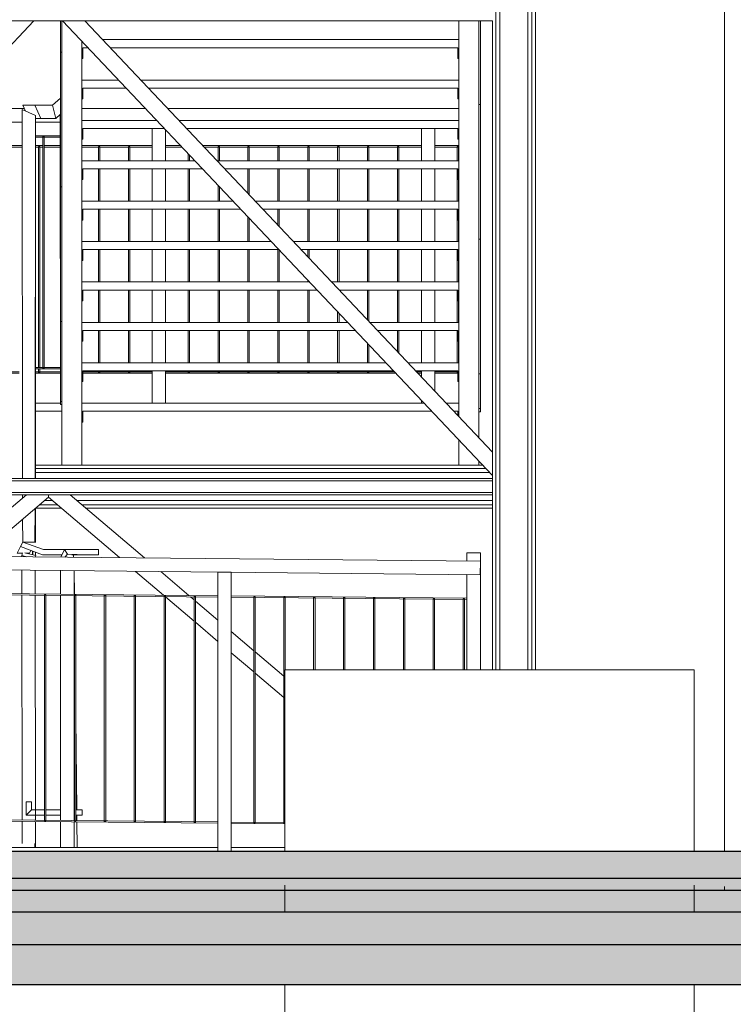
# Model space of a CAD drawing. Header units: centimetres. Extents: x -1103 to 10505, y -997 to 1780.
# Tile 6 of 102: x 100 to 366, y 687 to 1052. Entities that reach past the tile are written whole.
import ezdxf

# ---------------------------------------------------------------- set-up
doc = ezdxf.new("R2010")
doc.units = ezdxf.units.CM
doc.header["$LTSCALE"] = 0.1
doc.header["$MEASUREMENT"] = 0
for name, color, linetype in [('2_barierki.ISTN', 7, 'Continuous'), ('2_dachy.ISTN', 7, 'Continuous'), ('2_lądowisko_IFC.ISTN', 7, 'Continuous'), ('2_stropy.ISTN', 7, 'Continuous'), ('2_ściany wewnętrzne.ISTN', 7, 'Continuous'), ('3_wypełnienia.K_IR', 7, 'Continuous')]:
    doc.layers.add(name, color=color, linetype=linetype)

# ---------------------------------------------------------------- blocks, each defined once
blk = doc.blocks.new('ElemPrzekroju_50_1')
at = {"layer": '2_stropy.ISTN', "linetype": 'Continuous', "lineweight": 0}
blk.add_hatch(color=252, dxfattribs=at).paths.add_polyline_path([(-810.83, 694), (1399.05, 694), (1399.05, 721), (-810.83, 721)])
at = {"layer": '2_stropy.ISTN', "color": 252, "linetype": 'Continuous', "lineweight": 30}
for p, q in [((1399.05, 721), (-810.83, 721)), ((1399.05, 694), (-810.83, 694))]:
    blk.add_line(p, q, dxfattribs=at)
blk = doc.blocks.new('ElemPrzekroju_69_1')
at = {"layer": '2_ściany wewnętrzne.ISTN', "color": 252, "linetype": 'Continuous', "lineweight": 13}
for p, q in [((198.95, 811), (351.05, 811)), ((198.95, 811), (198.95, 743.55)), ((351.05, 811), (351.05, 743.55)), ((198.95, 731), (198.95, 721)), ((351.05, 731), (351.05, 721)), ((198.95, 694), (198.95, 361)), ((351.05, 694), (351.05, 361))]:
    blk.add_line(p, q, dxfattribs=at)
blk = doc.blocks.new('ElemPrzekroju_97_1')
at = {"layer": '2_lądowisko_IFC.ISTN', "color": 252, "linetype": 'Continuous', "lineweight": 9}
for p, q in [((362.29, 743.55), (362.29, 1279.2)), ((277.39, 811), (277.39, 1216)), ((278.89, 811), (278.89, 1216)), ((289.29, 811), (289.29, 1216)), ((290.79, 811), (290.79, 1216)), ((292.09, 811), (292.09, 1216)), ((105.76, 1052), (-53.91, 883.1)), ((276.09, 1052), (-53.91, 1052)), ((116.09, 1052), (116.09, 887)), ((276.09, 883.1), (116.41, 1052)), ((276.09, 891.83), (124.67, 1052)), ((263.59, 905.05), (263.59, 1052)), ((271.09, 897.12), (271.09, 1052)), ((276.09, 811), (276.09, 1052)), ((123.59, 1044.41), (123.59, 887)), ((263.59, 1045), (131.29, 1045)), ((123.89, 1038), (123.89, 1042)), ((125.87, 1042), (123.89, 1042)), ((263.29, 1042), (134.12, 1042)), ((263.29, 1038), (263.29, 1042)), ((123.59, 1038), (123.89, 1038)), ((263.59, 1038), (263.29, 1038)), ((137.21, 1030), (123.59, 1030)), ((263.59, 1030), (145.47, 1030)), ((123.89, 1023), (123.89, 1027)), ((140.05, 1027), (123.89, 1027)), ((263.29, 1027), (148.3, 1027)), ((263.29, 1023), (263.29, 1027)), ((123.59, 1023), (123.89, 1023)), ((263.59, 1023), (263.29, 1023)), ((151.39, 1015), (123.59, 1015)), ((263.59, 1015), (159.65, 1015)), ((123.89, 1008), (123.89, 1012)), ((154.23, 1012), (123.89, 1012)), ((263.29, 1012), (162.48, 1012)), ((263.29, 1008), (263.29, 1012)), ((123.59, 1008), (123.89, 1008)), ((263.59, 1008), (263.29, 1008)), ((165.57, 1000), (123.59, 1000)), ((263.59, 1000), (173.83, 1000)), ((123.89, 993), (123.89, 997)), ((168.41, 997), (123.89, 997)), ((263.29, 997), (176.66, 997)), ((263.29, 993), (263.29, 997)), ((123.59, 993), (123.89, 993)), ((263.59, 993), (263.29, 993)), ((179.75, 985), (123.59, 985)), ((263.59, 985), (188.01, 985)), ((123.89, 978), (123.89, 982)), ((182.59, 982), (123.89, 982)), ((263.29, 982), (190.84, 982)), ((263.29, 978), (263.29, 982)), ((123.59, 978), (123.89, 978)), ((263.59, 978), (263.29, 978)), ((193.93, 970), (123.59, 970)), ((263.59, 970), (202.19, 970)), ((123.89, 963), (123.89, 967)), ((196.77, 967), (123.89, 967)), ((263.29, 967), (205.03, 967)), ((263.29, 963), (263.29, 967)), ((123.59, 963), (123.89, 963)), ((263.59, 963), (263.29, 963)), ((208.11, 955), (123.59, 955)), ((263.59, 955), (216.37, 955)), ((123.89, 948), (123.89, 952)), ((210.95, 952), (123.89, 952)), ((263.29, 952), (219.21, 952)), ((263.29, 948), (263.29, 952)), ((123.59, 948), (123.89, 948)), ((263.59, 948), (263.29, 948)), ((222.29, 940), (123.59, 940)), ((263.59, 940), (230.55, 940)), ((123.89, 933), (123.89, 937)), ((225.13, 937), (123.89, 937)), ((263.29, 937), (233.39, 937)), ((263.29, 933), (263.29, 937)), ((123.59, 933), (123.89, 933)), ((263.59, 933), (263.29, 933)), ((236.47, 925), (123.59, 925)), ((239.31, 922), (123.89, 922)), ((123.89, 918), (123.89, 922)), ((263.59, 925), (244.73, 925)), ((263.29, 922), (247.57, 922)), ((263.29, 918), (263.29, 922)), ((123.59, 918), (123.89, 918)), ((263.59, 918), (263.29, 918)), ((106.34, 910), (115.64, 910)), ((106.34, 907), (116.09, 907)), ((250.65, 910), (123.59, 910)), ((123.89, 903), (123.89, 907)), ((253.49, 907), (123.89, 907)), ((263.59, 910), (258.91, 910)), ((263.29, 907), (261.75, 907)), ((263.29, 905.37), (263.29, 907)), ((123.59, 903), (123.89, 903)), ((263.59, 887), (263.59, 896.32)), ((106.34, 887), (116.09, 887)), ((106.34, 885.7), (273.63, 885.7)), ((116.09, 887), (123.59, 887)), ((123.59, 887), (263.59, 887)), ((263.59, 887), (271.09, 887)), ((271.09, 887), (271.09, 888.38)), ((271.09, 887), (272.4, 887)), ((276.09, 882), (-53.91, 882)), ((276.09, 881.2), (-53.91, 881.2)), ((106.34, 884.2), (275.04, 884.2)), ((276.09, 876.8), (-53.91, 876.8)), ((102.92, 876), (-53.91, 876)), ((102.92, 876), (76.14, 853.24)), ((111.09, 875.06), (85.3, 853.15)), ((103.02, 876), (102.92, 876)), ((103.29, 876), (103.02, 876)), ((103.69, 876), (103.29, 876)), ((104.16, 876), (103.69, 876)), ((110.96, 876), (104.16, 876)), ((111.09, 876), (110.96, 876)), ((111.09, 875.71), (111.09, 876)), ((111.22, 876), (111.09, 876)), ((111.09, 875.37), (111.09, 875.71)), ((111.09, 875.14), (111.09, 875.37)), ((111.09, 875.06), (111.09, 875.14)), ((137.48, 852.64), (111.09, 875.06)), ((118.02, 876), (111.22, 876)), ((118.49, 876), (118.02, 876)), ((118.89, 876), (118.49, 876)), ((119.16, 876), (118.89, 876)), ((119.25, 876), (119.16, 876)), ((146.86, 852.54), (119.25, 876)), ((276.09, 876), (119.25, 876)), ((106.34, 871), (115.87, 871)), ((107.84, 872.3), (114.34, 872.3)), ((109.6, 873.8), (112.57, 873.8)), ((121.84, 873.8), (276.09, 873.8)), ((123.61, 872.3), (276.09, 872.3)), ((125.14, 871), (276.09, 871)), ((153.87, 838.71), (143.5, 847.53)), ((163.24, 838.62), (152.87, 847.43)), ((165.22, 829.07), (154.61, 838.08)), ((165.22, 836.94), (163.87, 838.09)), ((174.08, 829.41), (165.72, 836.51)), ((174.08, 821.54), (165.72, 828.64)), ((187.44, 818.06), (179.08, 825.16)), ((187.44, 810.18), (179.08, 817.29)), ((198.55, 808.62), (187.94, 817.63)), ((198.55, 800.74), (187.94, 809.76)), ((106.09, 746.5), (106.09, 745)), ((79.08, 745), (174.08, 745)), ((179.08, 745), (198.95, 745)), ((362.29, 729), (362.29, 730.51))]:
    blk.add_line(p, q, dxfattribs=at)
at = {"layer": '2_lądowisko_IFC.ISTN', "color": 252, "linetype": 'Continuous', "lineweight": 30}
for p, q in [((1591.14, 729), (-878.91, 729)), ((-878.91, 709), (1591.14, 709))]:
    blk.add_line(p, q, dxfattribs=at)
blk = doc.blocks.new('ElemPrzekroju_112_1')
at = {"layer": '2_dachy.ISTN', "linetype": 'Continuous', "lineweight": 0}
blk.add_hatch(color=252, dxfattribs=at).paths.add_polyline_path([(-823.91, 743.55), (-823.91, 733.54), (1566.14, 733.54), (1566.14, 743.55)])
at = {"layer": '2_dachy.ISTN', "color": 252, "linetype": 'Continuous', "lineweight": 30}
for p, q in [((1566.14, 743.55), (-823.91, 743.55)), ((1566.14, 733.54), (-823.91, 733.54))]:
    blk.add_line(p, q, dxfattribs=at)
blk = doc.blocks.new('ElemPrzekroju_145_1')
at = {"layer": '2_barierki.ISTN', "color": 252, "linetype": 'Continuous', "lineweight": 0}
for p, q in [((271.64, 854.37), (266.64, 854.37)), ((266.64, 854.37), (266.64, 851.36)), ((271.64, 854.37), (271.64, 851.31)), ((266.64, 846.3), (266.59, 846.31))]:
    blk.add_line(p, q, dxfattribs=at)
blk = doc.blocks.new('ElemPrzekroju_146_1')
at = {"layer": '2_barierki.ISTN', "color": 252, "linetype": 'Continuous', "lineweight": 0}
for p, q in [((-48.61, 849.42), (-48.59, 854.42)), ((-48.59, 854.42), (-43.59, 854.42)), ((271.64, 851.31), (-48.59, 854.42)), ((-45.53, 849.39), (-48.61, 849.42)), ((-25.92, 849.2), (-43.59, 849.37)), ((271.59, 846.31), (-20.92, 849.15)), ((271.59, 846.31), (271.64, 851.31)), ((266.59, 846.31), (266.64, 846.31)), ((271.54, 846.31), (271.59, 846.31))]:
    blk.add_line(p, q, dxfattribs=at)
blk = doc.blocks.new('ElemPrzekroju_147_1')
at = {"layer": '2_barierki.ISTN', "color": 252, "linetype": 'Continuous', "lineweight": 0}
for p, q in [((-25.92, 756.46), (-43.59, 756.63)), ((-25.92, 755.96), (-43.59, 756.13)), ((74.08, 755.48), (-20.92, 756.41)), ((74.08, 754.98), (-20.92, 755.91)), ((174.08, 754.51), (79.08, 755.43)), ((174.08, 754.01), (79.08, 754.93)), ((198.95, 754.26), (179.08, 754.46)), ((198.95, 753.76), (179.08, 753.96))]:
    blk.add_line(p, q, dxfattribs=at)
blk = doc.blocks.new('ElemPrzekroju_148_1')
at = {"layer": '2_barierki.ISTN', "color": 252, "linetype": 'Continuous', "lineweight": 0}
for p, q in [((-25.92, 840.46), (-43.59, 840.63)), ((-25.92, 839.96), (-43.59, 840.13)), ((74.08, 839.48), (-20.92, 840.41)), ((74.08, 838.98), (-20.92, 839.91)), ((174.08, 838.51), (79.08, 839.43)), ((174.08, 838.01), (79.08, 838.93)), ((266.64, 837.6), (179.08, 838.46)), ((266.64, 837.1), (179.08, 837.96))]:
    blk.add_line(p, q, dxfattribs=at)
blk = doc.blocks.new('ElemPrzekroju_152_1')
at = {"layer": '2_barierki.ISTN', "color": 252, "linetype": 'Continuous', "lineweight": 0}
for p, q in [((-43.59, 1019.37), (66.66, 1019.37)), ((74.91, 1019.37), (102.19, 1019.37)), ((123.59, 1019.37), (147.26, 1019.37)), ((155.52, 1019.37), (263.59, 1019.37)), ((-43.59, 1014.37), (49.68, 1014.37)), ((54.68, 1014.37), (61.93, 1014.37)), ((70.19, 1014.37), (101.3, 1014.37)), ((106.34, 1014.37), (115.5, 1014.37))]:
    blk.add_line(p, q, dxfattribs=at)
blk = doc.blocks.new('ElemPrzekroju_153_1')
at = {"layer": '2_barierki.ISTN', "color": 252, "linetype": 'Continuous', "lineweight": 0}
for p, q in [((-43.59, 921.62), (-36.96, 921.62)), ((-36.96, 921.62), (-36.46, 921.62)), ((-36.46, 921.62), (-25.85, 921.62)), ((-25.85, 921.62), (-25.75, 921.62)), ((-17.5, 921.62), (-14.74, 921.62)), ((-14.74, 921.62), (-14.24, 921.62)), ((-14.24, 921.62), (-3.63, 921.62)), ((-3.63, 921.62), (-3.13, 921.62)), ((-3.13, 921.62), (7.48, 921.62)), ((7.48, 921.62), (7.98, 921.62)), ((7.98, 921.62), (18.59, 921.62)), ((18.59, 921.62), (19.09, 921.62)), ((19.09, 921.62), (29.71, 921.62)), ((29.71, 921.62), (30.21, 921.62)), ((30.21, 921.62), (40.82, 921.62)), ((40.82, 921.62), (41.32, 921.62)), ((41.32, 921.62), (49.68, 921.62)), ((54.68, 921.62), (63.04, 921.62)), ((63.04, 921.62), (63.54, 921.62)), ((63.54, 921.62), (74.15, 921.62)), ((74.15, 921.62), (74.65, 921.62)), ((74.65, 921.62), (85.26, 921.62)), ((85.26, 921.62), (85.76, 921.62)), ((85.76, 921.62), (96.37, 921.62)), ((96.37, 921.62), (96.87, 921.62)), ((96.87, 921.62), (100.27, 921.62)), ((106.34, 921.62), (107.48, 921.62)), ((107.48, 921.62), (107.98, 921.62)), ((107.98, 921.62), (115.63, 921.62)), ((123.89, 921.62), (129.71, 921.62)), ((129.71, 921.62), (130.21, 921.62)), ((130.21, 921.62), (140.82, 921.62)), ((140.82, 921.62), (141.32, 921.62)), ((141.32, 921.62), (149.68, 921.62)), ((154.68, 921.62), (163.04, 921.62)), ((163.04, 921.62), (163.54, 921.62)), ((163.54, 921.62), (174.15, 921.62)), ((174.15, 921.62), (174.65, 921.62)), ((174.65, 921.62), (185.26, 921.62)), ((185.26, 921.62), (185.76, 921.62)), ((185.76, 921.62), (196.37, 921.62)), ((196.37, 921.62), (196.87, 921.62)), ((196.87, 921.62), (207.48, 921.62)), ((207.48, 921.62), (207.98, 921.62)), ((207.98, 921.62), (218.59, 921.62)), ((218.59, 921.62), (219.09, 921.62)), ((219.09, 921.62), (229.71, 921.62)), ((229.71, 921.62), (230.21, 921.62)), ((230.21, 921.62), (239.67, 921.62)), ((247.93, 921.62), (249.68, 921.62)), ((254.68, 921.62), (263.04, 921.62)), ((263.04, 921.62), (263.29, 921.62)), ((-43.59, 921.12), (-26.23, 921.12)), ((-17.97, 921.12), (49.68, 921.12)), ((54.68, 921.12), (100.26, 921.12)), ((106.34, 921.12), (115.63, 921.12)), ((123.89, 921.12), (149.68, 921.12)), ((154.68, 921.12), (240.14, 921.12)), ((248.4, 921.12), (249.68, 921.12)), ((254.68, 921.12), (263.29, 921.12))]:
    blk.add_line(p, q, dxfattribs=at)
blk = doc.blocks.new('ElemPrzekroju_154_1')
at = {"layer": '2_barierki.ISTN', "color": 252, "linetype": 'Continuous', "lineweight": 0}
for p, q in [((-43.59, 1005.62), (49.68, 1005.62)), ((61.91, 1005.62), (101.2, 1005.62)), ((106.34, 1005.62), (109.03, 1005.62)), ((109.53, 1005.62), (115.51, 1005.62)), ((123.59, 1005.62), (149.68, 1005.62)), ((154.68, 1005.62), (160.26, 1005.62)), ((168.52, 1005.62), (249.68, 1005.62)), ((254.68, 1005.62), (263.59, 1005.62)), ((-43.59, 1005.12), (-36.96, 1005.12)), ((-36.96, 1005.12), (-36.46, 1005.12)), ((-36.46, 1005.12), (-25.85, 1005.12)), ((-25.85, 1005.12), (-25.35, 1005.12)), ((-25.35, 1005.12), (-14.74, 1005.12)), ((-14.74, 1005.12), (-14.24, 1005.12)), ((-14.24, 1005.12), (-3.63, 1005.12)), ((-3.63, 1005.12), (-3.13, 1005.12)), ((-3.13, 1005.12), (7.48, 1005.12)), ((7.48, 1005.12), (7.98, 1005.12)), ((7.98, 1005.12), (18.59, 1005.12)), ((18.59, 1005.12), (19.09, 1005.12)), ((19.09, 1005.12), (29.71, 1005.12)), ((29.71, 1005.12), (30.21, 1005.12)), ((30.21, 1005.12), (40.82, 1005.12)), ((40.82, 1005.12), (41.32, 1005.12)), ((41.32, 1005.12), (49.68, 1005.12)), ((61.44, 1005.12), (63.04, 1005.12)), ((63.04, 1005.12), (63.54, 1005.12)), ((63.54, 1005.12), (74.15, 1005.12)), ((74.15, 1005.12), (74.65, 1005.12)), ((74.65, 1005.12), (85.26, 1005.12)), ((85.26, 1005.12), (85.76, 1005.12)), ((85.76, 1005.12), (96.37, 1005.12)), ((96.37, 1005.12), (96.87, 1005.12)), ((96.87, 1005.12), (101.2, 1005.12)), ((106.34, 1005.12), (107.48, 1005.12)), ((107.48, 1005.12), (107.98, 1005.12)), ((107.98, 1005.12), (109.03, 1005.12)), ((109.53, 1005.12), (115.51, 1005.12)), ((123.59, 1005.12), (129.71, 1005.12)), ((129.71, 1005.12), (130.21, 1005.12)), ((130.21, 1005.12), (140.82, 1005.12)), ((140.82, 1005.12), (141.32, 1005.12)), ((141.32, 1005.12), (149.68, 1005.12)), ((154.68, 1005.12), (160.73, 1005.12)), ((168.99, 1005.12), (174.15, 1005.12)), ((174.15, 1005.12), (174.65, 1005.12)), ((174.65, 1005.12), (185.26, 1005.12)), ((185.26, 1005.12), (185.76, 1005.12)), ((185.76, 1005.12), (196.37, 1005.12)), ((196.37, 1005.12), (196.87, 1005.12)), ((196.87, 1005.12), (207.48, 1005.12)), ((207.48, 1005.12), (207.98, 1005.12)), ((207.98, 1005.12), (218.59, 1005.12)), ((218.59, 1005.12), (219.09, 1005.12)), ((219.09, 1005.12), (229.71, 1005.12)), ((229.71, 1005.12), (230.21, 1005.12)), ((230.21, 1005.12), (240.82, 1005.12)), ((240.82, 1005.12), (241.32, 1005.12)), ((241.32, 1005.12), (249.68, 1005.12)), ((254.68, 1005.12), (263.04, 1005.12)), ((263.04, 1005.12), (263.54, 1005.12)), ((263.54, 1005.12), (263.59, 1005.12))]:
    blk.add_line(p, q, dxfattribs=at)
blk = doc.blocks.new('ElemPrzekroju_163_1')
at = {"layer": '2_barierki.ISTN', "color": 252, "linetype": 'Continuous', "lineweight": 0}
for p, q in [((120.75, 839.04), (120.65, 847.75)), ((120.78, 836.54), (120.75, 838.51)), ((121.67, 758.98), (121.28, 792.92)), ((121.71, 755.03), (121.69, 756.98)), ((121.83, 745), (121.72, 754.5))]:
    blk.add_line(p, q, dxfattribs=at)
blk = doc.blocks.new('ElemPrzekroju_164_1')
at = {"layer": '2_barierki.ISTN', "color": 252, "linetype": 'Continuous', "lineweight": 0}
for p, q in [((115.72, 852.85), (117.04, 855.68)), ((117.04, 855.68), (118.16, 853.94)), ((117.25, 852.83), (118.16, 853.94)), ((120.47, 852.8), (120.4, 853.68)), ((120.58, 852.8), (120.45, 853.1))]:
    blk.add_line(p, q, dxfattribs=at)
blk = doc.blocks.new('ElemPrzekroju_165_1')
at = {"layer": '2_barierki.ISTN', "color": 252, "linetype": 'Continuous', "lineweight": 0}
for p, q in [((117.04, 855.68), (129.68, 855.68)), ((129.68, 855.68), (129.68, 853.68)), ((118.16, 853.94), (125.41, 853.68)), ((121, 853.74), (123.64, 853.68)), ((125.41, 853.68), (123.64, 853.68)), ((125.41, 853.68), (129.68, 853.68))]:
    blk.add_line(p, q, dxfattribs=at)
blk = doc.blocks.new('ElemPrzekroju_166_1')
at = {"layer": '2_barierki.ISTN', "color": 252, "linetype": 'Continuous', "lineweight": 0}
for p, q in [((100.74, 856.79), (101.56, 858.43)), ((108.87, 853.68), (100.74, 856.79)), ((109.34, 855.68), (101.56, 858.43)), ((101.56, 858.43), (106.12, 858.43)), ((117.04, 855.68), (109.34, 855.68)), ((116.11, 853.68), (108.87, 853.68)), ((119.86, 853.68), (123.64, 853.68))]:
    blk.add_line(p, q, dxfattribs=at)
blk = doc.blocks.new('ElemPrzekroju_167_1')
at = {"layer": '2_barierki.ISTN', "color": 252, "linetype": 'Continuous', "lineweight": 0}
for p, q in [((106.32, 756.98), (102.84, 756.98)), ((106.32, 758.98), (104.84, 758.98)), ((109.67, 758.98), (106.32, 758.98)), ((109.67, 756.98), (106.32, 756.98)), ((115.64, 758.98), (110.17, 758.98)), ((115.64, 756.98), (110.17, 756.98)), ((120.78, 758.98), (120.64, 758.98)), ((120.78, 756.98), (120.64, 756.98)), ((123.64, 758.98), (121.28, 758.98)), ((123.64, 756.98), (121.28, 756.98)), ((123.64, 756.98), (123.64, 758.98))]:
    blk.add_line(p, q, dxfattribs=at)
blk = doc.blocks.new('ElemPrzekroju_168_1')
at = {"layer": '2_barierki.ISTN', "color": 252, "linetype": 'Continuous', "lineweight": 0}
for p, q in [((103.84, 1017.93), (101.34, 1019.05)), ((101.34, 1017.93), (101.34, 1019.05)), ((101.53, 882), (101.34, 1017.93)), ((106.31, 1016.83), (103.84, 1017.93)), ((106.16, 882), (106.34, 1016.8)), ((106.34, 1016.8), (106.31, 1016.83)), ((106.34, 1016.8), (106.34, 1014.1)), ((101.54, 874.82), (101.54, 876)), ((106.12, 858.43), (106.14, 870.86)), ((101.56, 858.43), (101.55, 866.96)), ((99.52, 854.35), (100.74, 856.79)), ((101.42, 854.35), (99.52, 854.35)), ((104.08, 854.35), (102.67, 854.35)), ((104.57, 855.33), (104.08, 854.35))]:
    blk.add_line(p, q, dxfattribs=at)
blk = doc.blocks.new('ElemPrzekroju_169_1')
at = {"layer": '2_barierki.ISTN', "color": 252, "linetype": 'Continuous', "lineweight": 0}
for p, q in [((106.08, 1020.68), (101.61, 1020.68)), ((102.58, 1018.49), (101.61, 1020.68)), ((106.08, 1020.68), (112.64, 1020.68)), ((108.31, 1015.68), (106.08, 1020.68)), ((112.64, 1020.68), (115.64, 1023.24)), ((112.64, 1020.68), (113.82, 1015.68)), ((113.82, 1015.68), (115.64, 1017.31)), ((108.31, 1015.68), (106.34, 1015.68)), ((108.31, 1015.68), (113.82, 1015.68))]:
    blk.add_line(p, q, dxfattribs=at)
blk = doc.blocks.new('ElemPrzekroju_170_1')
at = {"layer": '2_barierki.ISTN', "color": 252, "linetype": 'Continuous', "lineweight": 0}
for p, q in [((106.34, 923.23), (109.03, 923.23)), ((106.34, 922.73), (115.63, 922.73)), ((109.03, 923.23), (109.53, 923.23)), ((109.53, 923.23), (115.62, 923.23))]:
    blk.add_line(p, q, dxfattribs=at)
blk = doc.blocks.new('ElemPrzekroju_171_1')
at = {"layer": '2_barierki.ISTN', "color": 252, "linetype": 'Continuous', "lineweight": 0}
for p, q in [((106.34, 1009.33), (115.51, 1009.33)), ((106.34, 1008.83), (109.03, 1008.83)), ((109.03, 1008.83), (109.53, 1008.83)), ((109.53, 1008.83), (115.51, 1008.83))]:
    blk.add_line(p, q, dxfattribs=at)
blk = doc.blocks.new('ElemPrzekroju_177_1')
at = {"layer": '2_barierki.ISTN', "color": 252, "linetype": 'Continuous', "lineweight": 0}
for q in [(105.22, 855.08), (105.22, 853.71)]:
    blk.add_line((105.22, 853.71), q, dxfattribs=at)
blk = doc.blocks.new('ElemPrzekroju_192_1')
at = {"layer": '2_barierki.ISTN', "color": 252, "linetype": 'Continuous', "lineweight": 0}
blk.add_line((271.64, 849.94), (271.64, 851.3), dxfattribs=at)
blk = doc.blocks.new('ElemPrzekroju_397_1')
at = {"layer": '2_barierki.ISTN', "color": 252, "linetype": 'Continuous', "lineweight": 0}
for p, q in [((271.64, 847.96), (271.64, 848.04)), ((271.64, 846.44), (271.64, 847.96))]:
    blk.add_line(p, q, dxfattribs=at)
blk = doc.blocks.new('ElemPrzekroju_398_1')
at = {"layer": '2_barierki.ISTN', "color": 252, "linetype": 'Continuous', "lineweight": 0}
for p, q in [((271.64, 846.36), (271.64, 846.44)), ((271.64, 846.31), (271.64, 846.36))]:
    blk.add_line(p, q, dxfattribs=at)
blk = doc.blocks.new('ElemPrzekroju_399_1')
at = {"layer": '2_barierki.ISTN', "color": 252, "linetype": 'Continuous', "lineweight": 0}
for p, q in [((174.08, 847.25), (179.08, 847.2)), ((174.08, 743.55), (174.08, 847.25)), ((179.08, 743.55), (179.08, 847.2))]:
    blk.add_line(p, q, dxfattribs=at)
blk = doc.blocks.new('ElemPrzekroju_400_1')
at = {"layer": '2_barierki.ISTN', "color": 252, "linetype": 'Continuous', "lineweight": 0}
for p, q in [((265.22, 837.35), (265.72, 837.35)), ((265.22, 811), (265.22, 837.35)), ((265.72, 811), (265.72, 837.35))]:
    blk.add_line(p, q, dxfattribs=at)
blk = doc.blocks.new('ElemPrzekroju_401_1')
at = {"layer": '2_barierki.ISTN', "color": 252, "linetype": 'Continuous', "lineweight": 0}
for p, q in [((254.11, 837.46), (254.61, 837.46)), ((254.11, 811), (254.11, 837.46)), ((254.61, 811), (254.61, 837.46))]:
    blk.add_line(p, q, dxfattribs=at)
blk = doc.blocks.new('ElemPrzekroju_402_1')
at = {"layer": '2_barierki.ISTN', "color": 252, "linetype": 'Continuous', "lineweight": 0}
for p, q in [((243, 837.57), (243.5, 837.57)), ((243, 811), (243, 837.57)), ((243.5, 811), (243.5, 837.57))]:
    blk.add_line(p, q, dxfattribs=at)
blk = doc.blocks.new('ElemPrzekroju_403_1')
at = {"layer": '2_barierki.ISTN', "color": 252, "linetype": 'Continuous', "lineweight": 0}
for p, q in [((231.89, 837.68), (232.39, 837.67)), ((231.89, 811), (231.89, 837.68)), ((232.39, 811), (232.39, 837.67))]:
    blk.add_line(p, q, dxfattribs=at)
blk = doc.blocks.new('ElemPrzekroju_404_1')
at = {"layer": '2_barierki.ISTN', "color": 252, "linetype": 'Continuous', "lineweight": 0}
for p, q in [((220.78, 837.79), (221.28, 837.78)), ((220.78, 811), (220.78, 837.79)), ((221.28, 811), (221.28, 837.78))]:
    blk.add_line(p, q, dxfattribs=at)
blk = doc.blocks.new('ElemPrzekroju_405_1')
at = {"layer": '2_barierki.ISTN', "color": 252, "linetype": 'Continuous', "lineweight": 0}
for p, q in [((209.67, 837.9), (210.17, 837.89)), ((209.67, 811), (209.67, 837.9)), ((210.17, 811), (210.17, 837.89))]:
    blk.add_line(p, q, dxfattribs=at)
blk = doc.blocks.new('ElemPrzekroju_406_1')
at = {"layer": '2_barierki.ISTN', "color": 252, "linetype": 'Continuous', "lineweight": 0}
for p, q in [((198.55, 838.01), (199.05, 838)), ((198.55, 754.01), (198.55, 838.01)), ((199.05, 811), (199.05, 838)), ((198.55, 754.01), (198.95, 754))]:
    blk.add_line(p, q, dxfattribs=at)
blk = doc.blocks.new('ElemPrzekroju_407_1')
at = {"layer": '2_barierki.ISTN', "color": 252, "linetype": 'Continuous', "lineweight": 0}
for p, q in [((187.44, 838.12), (187.94, 838.11)), ((187.44, 754.12), (187.44, 838.12)), ((187.94, 754.11), (187.94, 838.11)), ((187.44, 754.12), (187.94, 754.11))]:
    blk.add_line(p, q, dxfattribs=at)
blk = doc.blocks.new('ElemPrzekroju_409_1')
at = {"layer": '2_barierki.ISTN', "color": 252, "linetype": 'Continuous', "lineweight": 0}
for p, q in [((165.22, 838.34), (165.72, 838.33)), ((165.22, 754.34), (165.22, 838.34)), ((165.72, 754.33), (165.72, 838.33)), ((165.22, 754.34), (165.72, 754.33))]:
    blk.add_line(p, q, dxfattribs=at)
blk = doc.blocks.new('ElemPrzekroju_410_1')
at = {"layer": '2_barierki.ISTN', "color": 252, "linetype": 'Continuous', "lineweight": 0}
for p, q in [((154.11, 838.45), (154.61, 838.44)), ((154.11, 754.45), (154.11, 838.45)), ((154.61, 754.44), (154.61, 838.44)), ((154.11, 754.45), (154.61, 754.44))]:
    blk.add_line(p, q, dxfattribs=at)
blk = doc.blocks.new('ElemPrzekroju_411_1')
at = {"layer": '2_barierki.ISTN', "color": 252, "linetype": 'Continuous', "lineweight": 0}
for p, q in [((143, 838.56), (143.5, 838.55)), ((143, 754.56), (143, 838.56)), ((143.5, 754.55), (143.5, 838.55)), ((143, 754.56), (143.5, 754.55))]:
    blk.add_line(p, q, dxfattribs=at)
blk = doc.blocks.new('ElemPrzekroju_412_1')
at = {"layer": '2_barierki.ISTN', "color": 252, "linetype": 'Continuous', "lineweight": 0}
for p, q in [((131.89, 838.67), (132.39, 838.66)), ((131.89, 754.67), (131.89, 838.67)), ((132.39, 754.66), (132.39, 838.66)), ((131.89, 754.67), (132.39, 754.66))]:
    blk.add_line(p, q, dxfattribs=at)
blk = doc.blocks.new('ElemPrzekroju_413_1')
at = {"layer": '2_barierki.ISTN', "color": 252, "linetype": 'Continuous', "lineweight": 0}
for p, q in [((120.78, 838.78), (121.28, 838.77)), ((120.78, 754.78), (120.78, 838.78)), ((121.28, 754.77), (121.28, 838.77)), ((120.78, 754.78), (121.28, 754.77))]:
    blk.add_line(p, q, dxfattribs=at)
blk = doc.blocks.new('ElemPrzekroju_414_1')
at = {"layer": '2_barierki.ISTN', "color": 252, "linetype": 'Continuous', "lineweight": 0}
for p, q in [((109.67, 838.88), (110.17, 838.88)), ((109.67, 754.88), (109.67, 838.88)), ((110.17, 754.88), (110.17, 838.88)), ((109.67, 754.88), (110.17, 754.88))]:
    blk.add_line(p, q, dxfattribs=at)
blk = doc.blocks.new('ElemPrzekroju_436_1')
at = {"layer": '2_barierki.ISTN', "color": 252, "linetype": 'Continuous', "lineweight": 0}
for p, q in [((149.68, 1000), (149.68, 1012)), ((154.68, 1000), (154.68, 1011.52)), ((149.68, 985), (149.68, 997)), ((154.68, 985), (154.68, 997)), ((149.68, 970), (149.68, 982)), ((154.68, 970), (154.68, 982)), ((149.68, 955), (149.68, 967)), ((154.68, 955), (154.68, 967)), ((149.68, 940), (149.68, 952)), ((154.68, 940), (154.68, 952)), ((149.68, 925), (149.68, 937)), ((154.68, 925), (154.68, 937)), ((149.68, 910), (149.68, 922)), ((154.68, 910), (154.68, 922))]:
    blk.add_line(p, q, dxfattribs=at)
blk = doc.blocks.new('ElemPrzekroju_441_1')
at = {"layer": '2_barierki.ISTN', "color": 252, "linetype": 'Continuous', "lineweight": 0}
for p, q in [((107.48, 1005.37), (107.98, 1005.37)), ((107.48, 1005.12), (107.48, 1005.37)), ((107.48, 923.23), (107.48, 1005.12)), ((107.98, 1005.12), (107.98, 1005.37)), ((107.98, 923.23), (107.98, 1005.12)), ((107.48, 921.62), (107.48, 922.73)), ((107.48, 921.37), (107.48, 921.62)), ((107.98, 921.62), (107.98, 922.73)), ((107.98, 921.37), (107.98, 921.62)), ((107.48, 921.37), (107.98, 921.37))]:
    blk.add_line(p, q, dxfattribs=at)
blk = doc.blocks.new('ElemPrzekroju_442_1')
at = {"layer": '2_barierki.ISTN', "color": 252, "linetype": 'Continuous', "lineweight": 0}
for p, q in [((129.71, 1005.37), (130.21, 1005.37)), ((129.71, 1005.12), (129.71, 1005.37)), ((129.71, 1000), (129.71, 1005.12)), ((130.21, 1005.12), (130.21, 1005.37)), ((130.21, 1000), (130.21, 1005.12)), ((129.71, 985), (129.71, 997)), ((130.21, 985), (130.21, 997)), ((129.71, 970), (129.71, 982)), ((130.21, 970), (130.21, 982)), ((129.71, 955), (129.71, 967)), ((130.21, 955), (130.21, 967)), ((129.71, 940), (129.71, 952)), ((130.21, 940), (130.21, 952)), ((129.71, 925), (129.71, 937)), ((130.21, 925), (130.21, 937)), ((129.71, 921.62), (129.71, 922)), ((129.71, 921.37), (129.71, 921.62)), ((130.21, 921.62), (130.21, 922)), ((130.21, 921.37), (130.21, 921.62)), ((129.71, 921.37), (130.21, 921.37))]:
    blk.add_line(p, q, dxfattribs=at)
blk = doc.blocks.new('ElemPrzekroju_443_1')
at = {"layer": '2_barierki.ISTN', "color": 252, "linetype": 'Continuous', "lineweight": 0}
for p, q in [((140.82, 1005.37), (141.32, 1005.37)), ((140.82, 1005.12), (140.82, 1005.37)), ((140.82, 1000), (140.82, 1005.12)), ((141.32, 1005.12), (141.32, 1005.37)), ((141.32, 1000), (141.32, 1005.12)), ((140.82, 985), (140.82, 997)), ((141.32, 985), (141.32, 997)), ((140.82, 970), (140.82, 982)), ((141.32, 970), (141.32, 982)), ((140.82, 955), (140.82, 967)), ((141.32, 955), (141.32, 967)), ((140.82, 940), (140.82, 952)), ((141.32, 940), (141.32, 952)), ((140.82, 925), (140.82, 937)), ((141.32, 925), (141.32, 937)), ((140.82, 921.62), (140.82, 922)), ((140.82, 921.37), (140.82, 921.62)), ((141.32, 921.62), (141.32, 922)), ((141.32, 921.37), (141.32, 921.62)), ((140.82, 921.37), (141.32, 921.37))]:
    blk.add_line(p, q, dxfattribs=at)
blk = doc.blocks.new('ElemPrzekroju_444_1')
at = {"layer": '2_barierki.ISTN', "color": 252, "linetype": 'Continuous', "lineweight": 0}
for p, q in [((249.68, 1000), (249.68, 1012)), ((254.68, 1000), (254.68, 1012)), ((249.68, 985), (249.68, 997)), ((254.68, 985), (254.68, 997)), ((249.68, 970), (249.68, 982)), ((254.68, 970), (254.68, 982)), ((249.68, 955), (249.68, 967)), ((254.68, 955), (254.68, 967)), ((249.68, 940), (249.68, 952)), ((254.68, 940), (254.68, 952)), ((249.68, 925), (249.68, 937)), ((254.68, 925), (254.68, 937)), ((249.68, 919.77), (249.68, 922)), ((254.68, 914.48), (254.68, 922)), ((249.68, 910), (249.68, 911.03))]:
    blk.add_line(p, q, dxfattribs=at)
blk = doc.blocks.new('ElemPrzekroju_445_1')
at = {"layer": '2_barierki.ISTN', "color": 252, "linetype": 'Continuous', "lineweight": 0}
for p, q in [((163.04, 1000), (163.04, 1002.68)), ((163.54, 1000), (163.54, 1002.15)), ((163.04, 985), (163.04, 997)), ((163.54, 985), (163.54, 997)), ((163.04, 970), (163.04, 982)), ((163.54, 970), (163.54, 982)), ((163.04, 955), (163.04, 967)), ((163.54, 955), (163.54, 967)), ((163.04, 940), (163.04, 952)), ((163.54, 940), (163.54, 952)), ((163.04, 925), (163.04, 937)), ((163.54, 925), (163.54, 937)), ((163.04, 921.62), (163.04, 922)), ((163.04, 921.37), (163.04, 921.62)), ((163.54, 921.62), (163.54, 922)), ((163.54, 921.37), (163.54, 921.62)), ((163.04, 921.37), (163.54, 921.37))]:
    blk.add_line(p, q, dxfattribs=at)
blk = doc.blocks.new('ElemPrzekroju_446_1')
at = {"layer": '2_barierki.ISTN', "color": 252, "linetype": 'Continuous', "lineweight": 0}
for p, q in [((174.15, 1005.37), (174.65, 1005.37)), ((174.15, 1005.12), (174.15, 1005.37)), ((174.15, 1000), (174.15, 1005.12)), ((174.65, 1005.12), (174.65, 1005.37)), ((174.65, 1000), (174.65, 1005.12)), ((174.15, 985), (174.15, 990.93)), ((174.65, 985), (174.65, 990.4)), ((174.15, 970), (174.15, 982)), ((174.65, 970), (174.65, 982)), ((174.15, 955), (174.15, 967)), ((174.65, 955), (174.65, 967)), ((174.15, 940), (174.15, 952)), ((174.65, 940), (174.65, 952)), ((174.15, 925), (174.15, 937)), ((174.65, 925), (174.65, 937)), ((174.15, 921.62), (174.15, 922)), ((174.15, 921.37), (174.15, 921.62)), ((174.65, 921.62), (174.65, 922)), ((174.65, 921.37), (174.65, 921.62)), ((174.15, 921.37), (174.65, 921.37))]:
    blk.add_line(p, q, dxfattribs=at)
blk = doc.blocks.new('ElemPrzekroju_447_1')
at = {"layer": '2_barierki.ISTN', "color": 252, "linetype": 'Continuous', "lineweight": 0}
for p, q in [((185.26, 1005.37), (185.76, 1005.37)), ((185.26, 1005.12), (185.26, 1005.37)), ((185.26, 1000), (185.26, 1005.12)), ((185.76, 1005.12), (185.76, 1005.37)), ((185.76, 1000), (185.76, 1005.12)), ((185.26, 987.91), (185.26, 997)), ((185.76, 987.38), (185.76, 997)), ((185.26, 970), (185.26, 979.17)), ((185.76, 970), (185.76, 978.64)), ((185.26, 955), (185.26, 967)), ((185.76, 955), (185.76, 967)), ((185.26, 940), (185.26, 952)), ((185.76, 940), (185.76, 952)), ((185.26, 925), (185.26, 937)), ((185.76, 925), (185.76, 937)), ((185.26, 921.62), (185.26, 922)), ((185.26, 921.37), (185.26, 921.62)), ((185.76, 921.62), (185.76, 922)), ((185.76, 921.37), (185.76, 921.62)), ((185.26, 921.37), (185.76, 921.37))]:
    blk.add_line(p, q, dxfattribs=at)
blk = doc.blocks.new('ElemPrzekroju_448_1')
at = {"layer": '2_barierki.ISTN', "color": 252, "linetype": 'Continuous', "lineweight": 0}
for p, q in [((196.37, 1005.37), (196.87, 1005.37)), ((196.37, 1005.12), (196.37, 1005.37)), ((196.37, 1000), (196.37, 1005.12)), ((196.87, 1005.12), (196.87, 1005.37)), ((196.87, 1000), (196.87, 1005.12)), ((196.37, 985), (196.37, 997)), ((196.87, 985), (196.87, 997)), ((196.37, 976.15), (196.37, 982)), ((196.87, 975.62), (196.87, 982)), ((196.37, 955), (196.37, 967)), ((196.87, 955), (196.87, 966.89)), ((196.37, 940), (196.37, 952)), ((196.87, 940), (196.87, 952)), ((196.37, 925), (196.37, 937)), ((196.87, 925), (196.87, 937)), ((196.37, 921.62), (196.37, 922)), ((196.37, 921.37), (196.37, 921.62)), ((196.87, 921.62), (196.87, 922)), ((196.87, 921.37), (196.87, 921.62)), ((196.37, 921.37), (196.87, 921.37))]:
    blk.add_line(p, q, dxfattribs=at)
blk = doc.blocks.new('ElemPrzekroju_449_1')
at = {"layer": '2_barierki.ISTN', "color": 252, "linetype": 'Continuous', "lineweight": 0}
for p, q in [((207.48, 1005.37), (207.98, 1005.37)), ((207.48, 1005.12), (207.48, 1005.37)), ((207.48, 1000), (207.48, 1005.12)), ((207.98, 1005.12), (207.98, 1005.37)), ((207.98, 1000), (207.98, 1005.12)), ((207.48, 985), (207.48, 997)), ((207.98, 985), (207.98, 997)), ((207.48, 970), (207.48, 982)), ((207.98, 970), (207.98, 982)), ((207.48, 964.4), (207.48, 967)), ((207.98, 963.87), (207.98, 967)), ((207.48, 955), (207.48, 955.67)), ((207.98, 955), (207.98, 955.14)), ((207.48, 940), (207.48, 952)), ((207.98, 940), (207.98, 952)), ((207.48, 925), (207.48, 937)), ((207.98, 925), (207.98, 937)), ((207.48, 921.62), (207.48, 922)), ((207.48, 921.37), (207.48, 921.62)), ((207.98, 921.62), (207.98, 922)), ((207.98, 921.37), (207.98, 921.62)), ((207.48, 921.37), (207.98, 921.37))]:
    blk.add_line(p, q, dxfattribs=at)
blk = doc.blocks.new('ElemPrzekroju_450_1')
at = {"layer": '2_barierki.ISTN', "color": 252, "linetype": 'Continuous', "lineweight": 0}
for p, q in [((218.59, 1005.37), (219.09, 1005.37)), ((218.59, 1005.12), (218.59, 1005.37)), ((218.59, 1000), (218.59, 1005.12)), ((219.09, 1005.12), (219.09, 1005.37)), ((219.09, 1000), (219.09, 1005.12)), ((218.59, 985), (218.59, 997)), ((219.09, 985), (219.09, 997)), ((218.59, 970), (218.59, 982)), ((219.09, 970), (219.09, 982)), ((218.59, 955), (218.59, 967)), ((219.09, 955), (219.09, 967)), ((218.59, 940), (218.59, 943.91)), ((219.09, 940), (219.09, 943.38)), ((218.59, 925), (218.59, 937)), ((219.09, 925), (219.09, 937)), ((218.59, 921.62), (218.59, 922)), ((218.59, 921.37), (218.59, 921.62)), ((219.09, 921.62), (219.09, 922)), ((219.09, 921.37), (219.09, 921.62)), ((218.59, 921.37), (219.09, 921.37))]:
    blk.add_line(p, q, dxfattribs=at)
blk = doc.blocks.new('ElemPrzekroju_451_1')
at = {"layer": '2_barierki.ISTN', "color": 252, "linetype": 'Continuous', "lineweight": 0}
for p, q in [((229.71, 1005.37), (230.21, 1005.37)), ((229.71, 1005.12), (229.71, 1005.37)), ((229.71, 1000), (229.71, 1005.12)), ((230.21, 1005.12), (230.21, 1005.37)), ((230.21, 1000), (230.21, 1005.12)), ((229.71, 985), (229.71, 997)), ((230.21, 985), (230.21, 997)), ((229.71, 970), (229.71, 982)), ((230.21, 970), (230.21, 982)), ((229.71, 955), (229.71, 967)), ((230.21, 955), (230.21, 967)), ((229.71, 940.89), (229.71, 952)), ((230.21, 940.36), (230.21, 952)), ((229.71, 925), (229.71, 932.16)), ((230.21, 925), (230.21, 931.63)), ((229.71, 921.62), (229.71, 922)), ((229.71, 921.37), (229.71, 921.62)), ((230.21, 921.62), (230.21, 922)), ((230.21, 921.37), (230.21, 921.62)), ((229.71, 921.37), (230.21, 921.37))]:
    blk.add_line(p, q, dxfattribs=at)
blk = doc.blocks.new('ElemPrzekroju_452_1')
at = {"layer": '2_barierki.ISTN', "color": 252, "linetype": 'Continuous', "lineweight": 0}
for p, q in [((240.82, 1005.37), (241.32, 1005.37)), ((240.82, 1005.12), (240.82, 1005.37)), ((240.82, 1000), (240.82, 1005.12)), ((241.32, 1005.12), (241.32, 1005.37)), ((241.32, 1000), (241.32, 1005.12)), ((240.82, 985), (240.82, 997)), ((241.32, 985), (241.32, 997)), ((240.82, 970), (240.82, 982)), ((241.32, 970), (241.32, 982)), ((240.82, 955), (240.82, 967)), ((241.32, 955), (241.32, 967)), ((240.82, 940), (240.82, 952)), ((241.32, 940), (241.32, 952)), ((240.82, 929.14), (240.82, 937)), ((241.32, 928.61), (241.32, 937))]:
    blk.add_line(p, q, dxfattribs=at)
blk = doc.blocks.new('ElemPrzekroju_453_1')
at = {"layer": '2_barierki.ISTN', "color": 252, "linetype": 'Continuous', "lineweight": 0}
for p, q in [((263.04, 1005.37), (263.54, 1005.37)), ((263.04, 1005.12), (263.04, 1005.37)), ((263.04, 1000), (263.04, 1005.12)), ((263.54, 1005.12), (263.54, 1005.37)), ((263.54, 1000), (263.54, 1005.12)), ((263.04, 985), (263.04, 997)), ((263.54, 985), (263.54, 993)), ((263.04, 970), (263.04, 982)), ((263.54, 970), (263.54, 978)), ((263.04, 955), (263.04, 967)), ((263.54, 955), (263.54, 963)), ((263.04, 940), (263.04, 952)), ((263.54, 940), (263.54, 948)), ((263.04, 925), (263.04, 937)), ((263.54, 925), (263.54, 933)), ((263.04, 921.62), (263.04, 922)), ((263.04, 921.37), (263.04, 921.62)), ((263.04, 921.37), (263.29, 921.37))]:
    blk.add_line(p, q, dxfattribs=at)
blk = doc.blocks.new('ElemPrzekroju_454_1')
at = {"layer": '2_barierki.ISTN', "color": 252, "linetype": 'Continuous', "lineweight": 0}
for p, q in [((271.64, 920.85), (271.64, 970.85)), ((271.09, 920.85), (271.64, 920.85))]:
    blk.add_line(p, q, dxfattribs=at)
blk = doc.blocks.new('ElemPrzekroju_455_1')
at = {"layer": '2_barierki.ISTN', "color": 252, "linetype": 'Continuous', "lineweight": 0}
for p, q in [((271.64, 970.85), (271.64, 1020.85)), ((271.09, 970.85), (271.64, 970.85))]:
    blk.add_line(p, q, dxfattribs=at)
blk = doc.blocks.new('ElemPrzekroju_456_1')
at = {"layer": '2_barierki.ISTN', "color": 252, "linetype": 'Continuous', "lineweight": 0}
for p, q in [((271.64, 1020.85), (271.64, 1052)), ((271.09, 1020.85), (271.64, 1020.85))]:
    blk.add_line(p, q, dxfattribs=at)
blk = doc.blocks.new('ElemPrzekroju_518_1')
at = {"layer": '2_barierki.ISTN', "color": 252, "linetype": 'Continuous', "lineweight": 0}
blk.add_line((271.64, 848.04), (271.64, 849.94), dxfattribs=at)
blk = doc.blocks.new('ElemPrzekroju_519_1')
at = {"layer": '2_barierki.ISTN', "color": 252, "linetype": 'Continuous', "lineweight": 0}
for p, q in [((266.64, 846.34), (271.56, 846.31)), ((266.64, 811), (266.64, 846.34)), ((271.58, 846.31), (271.64, 846.31)), ((271.64, 811), (271.64, 846.31))]:
    blk.add_line(p, q, dxfattribs=at)
blk = doc.blocks.new('ElemPrzekroju_521_1')
at = {"layer": '2_barierki.ISTN', "color": 252, "linetype": 'Continuous', "lineweight": 0}
for p, q in [((271.64, 907.96), (271.64, 920.85)), ((271.09, 907.96), (271.64, 907.96)), ((271.64, 906.78), (271.09, 906.78)), ((271.64, 907.96), (271.64, 906.78))]:
    blk.add_line(p, q, dxfattribs=at)
blk = doc.blocks.new('ElemPrzekroju_528_1')
at = {"layer": '2_barierki.ISTN', "color": 252, "linetype": 'Continuous', "lineweight": 0}
for p, q in [((106.34, 900.23), (106.18, 900.23)), ((106.34, 897.73), (106.34, 900.23)), ((106.18, 897.73), (106.34, 897.73)), ((106.34, 882), (106.34, 897.73)), ((106.34, 858.24), (106.34, 871.03)), ((101.34, 854.05), (101.34, 854.35)), ((106.34, 853.43), (106.34, 854.65))]:
    blk.add_line(p, q, dxfattribs=at)
blk = doc.blocks.new('ElemPrzekroju_529_1')
at = {"layer": '2_barierki.ISTN', "color": 252, "linetype": 'Continuous', "lineweight": 0}
blk.add_line((105.34, 853.68), (105.34, 855.03), dxfattribs=at)
blk = doc.blocks.new('ElemPrzekroju_530_1')
at = {"layer": '2_barierki.ISTN', "color": 252, "linetype": 'Continuous', "lineweight": 0}
for p, q in [((106.34, 950.23), (106.25, 950.23)), ((106.25, 947.73), (106.34, 947.73)), ((106.34, 947.73), (106.34, 950.23)), ((106.34, 900.23), (106.34, 947.73))]:
    blk.add_line(p, q, dxfattribs=at)
blk = doc.blocks.new('ElemPrzekroju_531_1')
at = {"layer": '2_barierki.ISTN', "color": 252, "linetype": 'Continuous', "lineweight": 0}
for p, q in [((106.34, 1000.23), (106.32, 1000.23)), ((106.34, 997.73), (106.34, 1000.23)), ((106.32, 997.73), (106.34, 997.73)), ((106.34, 950.23), (106.34, 997.73))]:
    blk.add_line(p, q, dxfattribs=at)
blk = doc.blocks.new('ElemPrzekroju_532_1')
at = {"layer": '2_barierki.ISTN', "color": 252, "linetype": 'Continuous', "lineweight": 0}
for p, q in [((109.03, 1009.08), (109.53, 1009.08)), ((109.03, 1008.83), (109.03, 1009.08)), ((109.03, 923.23), (109.03, 1008.83)), ((109.53, 1008.83), (109.53, 1009.08)), ((109.53, 923.23), (109.53, 1008.83)), ((109.03, 922.98), (109.03, 923.23)), ((109.03, 922.98), (109.53, 922.98)), ((109.53, 922.98), (109.53, 923.23))]:
    blk.add_line(p, q, dxfattribs=at)
blk = doc.blocks.new('ElemPrzekroju_533_1')
at = {"layer": '2_barierki.ISTN', "color": 252, "linetype": 'Continuous', "lineweight": 0}
for q in [(115.64, 990.33), (116.09, 940.33)]:
    blk.add_line((115.64, 940.33), q, dxfattribs=at)
blk = doc.blocks.new('ElemPrzekroju_534_1')
at = {"layer": '2_barierki.ISTN', "color": 252, "linetype": 'Continuous', "lineweight": 0}
for q in [(115.64, 1040.33), (116.09, 990.33)]:
    blk.add_line((115.64, 990.33), q, dxfattribs=at)
blk = doc.blocks.new('ElemPrzekroju_535_1')
at = {"layer": '2_barierki.ISTN', "color": 252, "linetype": 'Continuous', "lineweight": 0}
for q in [(115.64, 1052), (116.09, 1040.33)]:
    blk.add_line((115.64, 1040.33), q, dxfattribs=at)
blk = doc.blocks.new('ElemPrzekroju_540_1')
at = {"layer": '2_barierki.ISTN', "color": 252, "linetype": 'Continuous', "lineweight": 0}
for p, q in [((115.64, 839.09), (115.64, 847.8)), ((120.64, 839.04), (120.64, 847.75)), ((115.64, 755.09), (115.64, 838.56)), ((120.64, 755.04), (120.64, 838.51)), ((115.64, 745), (115.64, 754.56)), ((120.64, 745), (120.64, 754.51))]:
    blk.add_line(p, q, dxfattribs=at)
blk = doc.blocks.new('ElemPrzekroju_541_1')
at = {"layer": '2_barierki.ISTN', "color": 252, "linetype": 'Continuous', "lineweight": 0}
for p, q in [((101.44, 854.43), (101.2, 853.47)), ((101.2, 853.47), (103.16, 852.97)), ((101.2, 852.99), (101.2, 853.47)), ((106.49, 853.39), (102.34, 854.43)), ((106.38, 852.94), (106.49, 853.39)), ((101.21, 839.23), (101.2, 847.94)), ((106.21, 839.18), (106.2, 847.89)), ((101.33, 755.23), (101.22, 838.7)), ((106.33, 755.18), (106.21, 838.65)), ((101.34, 746.5), (101.33, 754.7)), ((106.34, 745), (106.33, 754.65))]:
    blk.add_line(p, q, dxfattribs=at)
blk = doc.blocks.new('ElemPrzekroju_542_1')
at = {"layer": '2_barierki.ISTN', "color": 252, "linetype": 'Continuous', "lineweight": 0}
for p, q in [((106.34, 1013.71), (106.34, 1014.89)), ((106.34, 1000.23), (106.34, 1013.71))]:
    blk.add_line(p, q, dxfattribs=at)
blk = doc.blocks.new('ElemPrzekroju_543_1')
at = {"layer": '2_barierki.ISTN', "color": 252, "linetype": 'Continuous', "lineweight": 0}
for p, q in [((115.64, 910.64), (115.5, 1016.72)), ((115.64, 909.46), (115.64, 910.64)), ((115.64, 910.64), (116.09, 910.64)), ((116.09, 909.46), (115.64, 909.46))]:
    blk.add_line(p, q, dxfattribs=at)
blk = doc.blocks.new('ElemPrzekroju_546_1')
at = {"layer": '2_barierki.ISTN', "color": 252, "linetype": 'Continuous', "lineweight": 0}
for p, q in [((102.84, 756.98), (102.84, 761.97)), ((102.84, 761.97), (104.84, 761.97)), ((104.84, 758.98), (104.84, 761.97)), ((102.84, 756.98), (104.84, 758.98))]:
    blk.add_line(p, q, dxfattribs=at)

msp = doc.modelspace()

# ---------------------------------------------------------------- hatches: boundary and pattern name
at = {"layer": '3_wypełnienia.K_IR', "linetype": 'Continuous', "lineweight": 0}
msp.add_hatch(color=252, dxfattribs=at).paths.add_polyline_path([(-823.91, 740.54), (1566.14, 740.54), (1566.14, 721), (-823.91, 721)])

# ---------------------------------------------------------------- block references
at = {"layer": '2_barierki.ISTN', "lineweight": 0}
for name in ['ElemPrzekroju_535_1', 'ElemPrzekroju_456_1', 'ElemPrzekroju_534_1', 'ElemPrzekroju_169_1', 'ElemPrzekroju_455_1', 'ElemPrzekroju_152_1', 'ElemPrzekroju_168_1', 'ElemPrzekroju_543_1', 'ElemPrzekroju_542_1', 'ElemPrzekroju_171_1', 'ElemPrzekroju_436_1', 'ElemPrzekroju_444_1', 'ElemPrzekroju_154_1', 'ElemPrzekroju_532_1', 'ElemPrzekroju_441_1', 'ElemPrzekroju_442_1', 'ElemPrzekroju_443_1', 'ElemPrzekroju_445_1', 'ElemPrzekroju_446_1', 'ElemPrzekroju_447_1', 'ElemPrzekroju_448_1', 'ElemPrzekroju_449_1', 'ElemPrzekroju_450_1', 'ElemPrzekroju_451_1', 'ElemPrzekroju_452_1', 'ElemPrzekroju_453_1', 'ElemPrzekroju_531_1', 'ElemPrzekroju_533_1', 'ElemPrzekroju_454_1', 'ElemPrzekroju_530_1', 'ElemPrzekroju_153_1', 'ElemPrzekroju_170_1', 'ElemPrzekroju_521_1', 'ElemPrzekroju_528_1', 'ElemPrzekroju_166_1', 'ElemPrzekroju_164_1', 'ElemPrzekroju_165_1', 'ElemPrzekroju_146_1', 'ElemPrzekroju_541_1', 'ElemPrzekroju_177_1', 'ElemPrzekroju_529_1', 'ElemPrzekroju_145_1', 'ElemPrzekroju_192_1', 'ElemPrzekroju_518_1', 'ElemPrzekroju_540_1', 'ElemPrzekroju_163_1', 'ElemPrzekroju_399_1', 'ElemPrzekroju_519_1', 'ElemPrzekroju_397_1', 'ElemPrzekroju_398_1', 'ElemPrzekroju_148_1', 'ElemPrzekroju_414_1', 'ElemPrzekroju_413_1', 'ElemPrzekroju_412_1', 'ElemPrzekroju_411_1', 'ElemPrzekroju_410_1', 'ElemPrzekroju_409_1', 'ElemPrzekroju_407_1', 'ElemPrzekroju_406_1', 'ElemPrzekroju_405_1', 'ElemPrzekroju_404_1', 'ElemPrzekroju_403_1', 'ElemPrzekroju_402_1', 'ElemPrzekroju_401_1', 'ElemPrzekroju_400_1', 'ElemPrzekroju_546_1', 'ElemPrzekroju_167_1', 'ElemPrzekroju_147_1']:
    msp.add_blockref(name, (0, 0), dxfattribs=at)
at = {"layer": '2_dachy.ISTN', "lineweight": 0}
msp.add_blockref('ElemPrzekroju_112_1', (0, 0), dxfattribs=at)
at = {"layer": '2_lądowisko_IFC.ISTN', "lineweight": 0}
msp.add_blockref('ElemPrzekroju_97_1', (0, 0), dxfattribs=at)
at = {"layer": '2_stropy.ISTN', "lineweight": 0}
msp.add_blockref('ElemPrzekroju_50_1', (0, 0), dxfattribs=at)
at = {"layer": '2_ściany wewnętrzne.ISTN', "lineweight": 0}
msp.add_blockref('ElemPrzekroju_69_1', (0, 0), dxfattribs=at)

doc.saveas('drawing.dxf')
